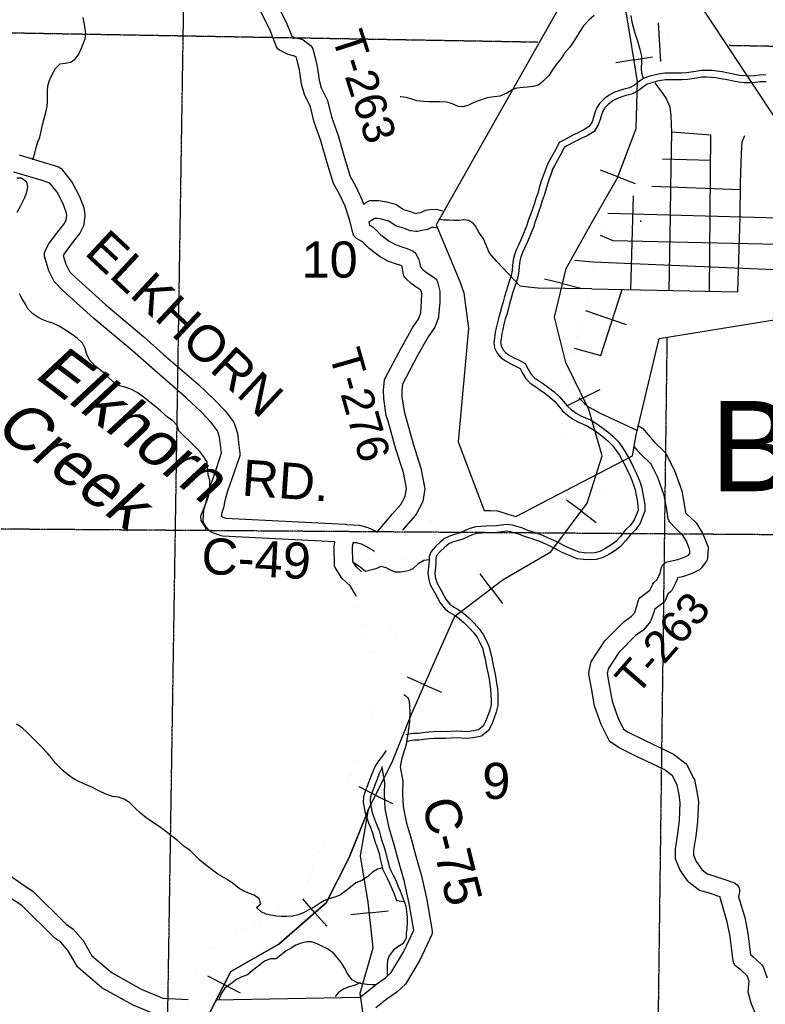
# Model space of a CAD drawing. Header units: feet. Extents: x -155 to 2562643, y -56 to 364810.
# Tile 77 of 121: x 2442106 to 2450360, y 306571 to 317480. Entities that reach past the tile are written whole.
import ezdxf
from ezdxf.enums import TextEntityAlignment as Align

# ---------------------------------------------------------------- set-up
doc = ezdxf.new("R2010")
doc.units = ezdxf.units.FT
doc.header["$MEASUREMENT"] = 0
doc.linetypes.add('HIDDEN2', pattern=[0.1875, 0.125, -0.0625])
doc.linetypes.add('water', pattern=[0])
for name, color, linetype in [('COUNTY-RD', 7, 'Continuous'), ('CR-TEXT', 7, 'Continuous'), ('INCORPORATED', 3, 'Continuous'), ('MTEXT', 2, 'Continuous'), ('RAILROAD', 6, 'Continuous'), ('SECTION', 8, 'HIDDEN2'), ('SECTION-TEXT', 8, 'Continuous'), ('STATE-RT', 2, 'Continuous'), ('STREET-URBAN', 15, 'Continuous'), ('TR-TEXT', 6, 'Continuous'), ('TWP-RD', 6, 'Continuous'), ('WATER-TEXT', 1, 'Continuous'), ('WATERWAY', 14, 'water')]:
    doc.layers.add(name, color=color, linetype=linetype)
doc.styles.add('ARIAL', font='arial.ttf')

msp = doc.modelspace()

# ---------------------------------------------------------------- linework, layer by layer
at = {"layer": 'COUNTY-RD'}
for points in [[(2442098.77, 315983), (2442400.71, 315891.1), (2442535.75, 315848.69), (2442553.08, 315839.19), (2442568.23, 315826.47), (2442687.93, 315676.98), (2442768.36, 315520.52), (2442812.71, 315404.98), (2442815.5, 315394.35), (2442826.69, 315318.65), (2442826.93, 315305.87), (2442816.95, 315214.24), (2442811.87, 315197.06), (2442770.51, 315114.83)], [(2442425.03, 314991.09), (2442526.46, 315129.87), (2442601.25, 315223.4), (2442621.06, 315262.78), (2442626.03, 315308.42), (2442620.07, 315348.74), (2442585.52, 315438.73), (2442519.25, 315567.66), (2442437.33, 315669.97), (2442341.64, 315700.02), (2442042.11, 315791.18)], [(2442770.51, 315114.83), (2442685.38, 315008.36), (2442596.17, 314886.3), (2442586.75, 314867.65), (2442614.64, 314769.52), (2442655.36, 314690.95), (2442716.55, 314629.18), (2443058.86, 314319.3), (2443481.47, 313966.1), (2443699.02, 313771.83), (2444084.42, 313436.68), (2444257.67, 313273), (2444378.44, 313147.21), (2444471.77, 313023.38), (2444479.48, 313008.53), (2444515.35, 312897.24), (2444526.35, 312795.01), (2444543.75, 312677.27), (2444543.58, 312661.5), (2444540.94, 312645.95), (2444476.26, 312454.37), (2444407.38, 312254.64), (2444377.52, 312149.83), (2444360.92, 312069.78), (2444340.22, 312004.71), (2444338.29, 311982.97), (2444338.12, 311973.93), (2444384.71, 311955.89), (2445710.53, 311888.85), (2445716.76, 311889.39), (2445723.55, 311888.19), (2445727.59, 311887.98), (2445727.86, 311887.97), (2445867.04, 311881), (2445958.56, 311855.24), (2446034.57, 311819.33), (2446063.17, 311802.91)], [(2445834.12, 311087.91), (2445814.27, 311120.73), (2445766.89, 311203.72), (2445672.9, 311291.69), (2445600.68, 311402.17), (2445592.4, 311428.39), (2445585.31, 311644.83), (2445594.09, 311694.48), (2444350.57, 311757.36), (2444334.95, 311760.69), (2444225.25, 311803.17), (2444208.58, 311813.77), (2444194.3, 311827.44), (2444149.47, 311891.53), (2444141.26, 311910.93), (2444137.26, 311931.63), (2444138.47, 311993.73), (2444142.45, 312038.8), (2444144.62, 312049.59), (2444167.2, 312120.55), (2444183.18, 312197.6), (2444216.52, 312314.68), (2444286.98, 312518.97), (2444341.23, 312679.65), (2444327.93, 312769.68), (2444318.69, 312855.43), (2444296.86, 312923.16), (2444225.9, 313017.31), (2444116.78, 313130.96), (2443950.07, 313288.46), (2443566.79, 313621.77), (2443350.69, 313814.74), (2442927.56, 314168.38), (2442578.29, 314484.56), (2442497.22, 314566.4), (2442488.29, 314578.66), (2442427.78, 314695.42), (2442381.14, 314859.51), (2442379.45, 314878.12), (2442381.22, 314896.69), (2442386.41, 314914.63), (2442425.03, 314991.09)], [(2446032.59, 311588.04), (2446026.9, 311593.12), (2445941.91, 311641.91), (2445888.26, 311667.26), (2445834.53, 311682.38), (2445795.4, 311684.34), (2445785.89, 311630.54), (2445790.93, 311476.66), (2445827.14, 311421.27), (2445889.7, 311362.71)], [(2446358.96, 310001.04), (2446363.79, 309999.21), (2446382.86, 309986.4), (2446398.54, 309969.59), (2446409.99, 309949.67), (2446416.63, 309927.66), (2446423.78, 309816.11), (2446421.92, 309700.82), (2446405.19, 309594.32), (2446385.24, 309448.26), (2446333.96, 309284.36), (2446318.72, 309203.43), (2446347.06, 309043.93), (2446343.9, 308903.19), (2446350.76, 308763.31), (2446365.21, 308685.55), (2446388.65, 308577.14), (2446444.4, 308391.81), (2446490.63, 308211.95), (2446554.07, 307993.26), (2446613.2, 307726.67), (2446673.2, 307385.78), (2446672.62, 307365.43), (2446667.95, 307345.62), (2446535.75, 307060.62), (2446376.16, 306794.57), (2446282.11, 306706.85), (2446174.06, 306632.95), (2446047.83, 306532.96)], [(2446143.8, 308900.53), (2446146.66, 309028.53), (2446117.02, 309195.38), (2446117.06, 309203.79)], [(2444272.98, 306620.53), (2445873.15, 306649.73), (2446055.36, 306794.07), (2446156.74, 306863.41), (2446219.14, 306921.61), (2446358.79, 307154.41), (2446469.02, 307392.05), (2446417, 307687.66), (2446360.21, 307943.69), (2446297.69, 308159.19), (2446251.7, 308338.09), (2446194.85, 308527.12), (2446169.11, 308646.13), (2446151.66, 308740.05), (2446143.8, 308900.53)]]:
    msp.add_lwpolyline(points, dxfattribs=at)
at = {"layer": 'INCORPORATED'}
for points in [[(2448581.4, 318507.46), (2446714.78, 315206.7), (2446976.56, 314580.45), (2447021.3, 314455.05), (2447075.69, 314059.14), (2446959.49, 312803.53), (2446959.49, 312803.53), (2447248.8, 312040.14), (2447248.8, 312040.14), (2447318.16, 312043.41), (2447396.94, 312038.12), (2447454.35, 312020.93), (2447520.29, 311996.36), (2447598.08, 311975.69), (2447598.08, 311975.69), (2448888.26, 312646.66), (2448888.26, 312646.66), (2448931.62, 312878.59), (2449184.01, 313948.08), (2449184.01, 313948.08), (2451642.7, 314347.51)], [(2451125.33, 315399.61), (2449067.06, 318516.47)]]:
    msp.add_lwpolyline(points, dxfattribs=at)
at = {"layer": 'RAILROAD'}
for p, q in [((2448907.21, 317036.04), (2448704.29, 317002.76)), ((2448907.21, 317036.04), (2449112.23, 317069.67)), ((2448726.87, 315739.22), (2448534.71, 315812.43)), ((2448726.87, 315739.22), (2448921.01, 315665.24)), ((2448116.28, 314555.16), (2447916.62, 314604.34)), ((2448116.28, 314555.16), (2448318.02, 314505.47)), ((2448344.54, 313289.1), (2448530.93, 313380.88)), ((2448344.54, 313289.1), (2448160.06, 313198.27)), ((2448323.42, 312033.65), (2448159.22, 312157.43)), ((2448323.42, 312033.65), (2448489.32, 311908.59)), ((2447326.53, 311176.69), (2447202.48, 311340.68)), ((2447326.53, 311176.69), (2447451.87, 311010.99)), ((2446585.36, 310111.26), (2446397.11, 310193.99)), ((2446585.36, 310111.26), (2446775.56, 310027.66)), ((2446046.34, 308887.84), (2445862.42, 308979.81)), ((2446046.34, 308887.84), (2446232.16, 308794.92)), ((2445373.18, 307585.64), (2445239.65, 307737.84)), ((2445373.18, 307585.64), (2445505.34, 307435.02)), ((2445977, 307583.79), (2445772.65, 307560.95)), ((2445977, 307583.79), (2446183.48, 307606.87)), ((2444369.2, 306789.5), (2444189.04, 306881.9)), ((2444369.2, 306789.5), (2444547.5, 306698.04))]:
    msp.add_line(p, q, dxfattribs=at)
for points in [[(2445948.33, 306172.83), (2445874.37, 306693.43), (2446020.29, 307196.45), (2445963.74, 307702.48), (2445963.74, 307702.48), (2445879.45, 308215.61), (2445967.59, 308730.37), (2446234.03, 309263.17), (2446442.38, 309785.95), (2446696.8, 310364.81), (2446923.17, 310871.57), (2447458.05, 311276.17), (2447984.93, 311584.63), (2448389.59, 312121.43), (2448553.86, 312648.22), (2448407.62, 313160.98), (2448151.2, 313681.76), (2448024.99, 314184.51), (2448157.21, 314721.31), (2448435.67, 315224.06), (2448722.14, 315726.81), (2448930.49, 316273.63), (2448946.51, 316796.41), (2448864.38, 317297.16), (2448776.23, 317839.97)], [(2445876.38, 306679.3), (2445874.37, 306693.43), (2446020.29, 307196.45), (2445963.74, 307702.48), (2445879.45, 308215.61), (2445967.59, 308730.37), (2446234.03, 309263.17), (2446442.38, 309785.95), (2446696.8, 310364.81), (2446923.17, 310871.57), (2447458.05, 311276.17), (2447984.93, 311584.63), (2448389.59, 312121.43), (2448553.86, 312648.22), (2448407.62, 313160.98), (2448151.2, 313681.76), (2448024.99, 314184.51), (2448157.21, 314721.31), (2448435.67, 315224.06), (2448722.14, 315726.81), (2448930.49, 316273.63), (2448946.51, 316796.41), (2448864.38, 317297.16), (2448776.23, 317839.97)], [(2444183.32, 306427.12), (2444443.17, 306933.71), (2444974.88, 307236.17), (2445496.8, 307694.11), (2445496.8, 307694.11), (2445751.24, 308195.58), (2445967.59, 308730.37)], [(2445967.59, 308730.37), (2445751.24, 308195.58), (2445496.8, 307694.11), (2444974.88, 307236.17), (2444443.17, 306933.71), (2444183.32, 306427.12)]]:
    msp.add_lwpolyline(points, dxfattribs=at)
at = {"layer": 'RAILROAD', "const_width": 0.08}
for points in [[(2445963.74, 307702.48), (2445879.45, 308215.61), (2445967.59, 308730.37), (2446234.03, 309263.17), (2446442.38, 309785.95), (2446696.8, 310364.81), (2446923.17, 310871.57), (2447458.05, 311276.17), (2447984.93, 311584.63), (2448389.59, 312121.43), (2448553.86, 312648.22), (2448407.62, 313160.98), (2448151.2, 313681.76), (2448024.99, 314184.51), (2448157.21, 314721.31), (2448435.67, 315224.06), (2448722.14, 315726.81), (2448930.49, 316273.63), (2448946.51, 316796.41), (2448864.38, 317297.16), (2448776.23, 317839.97)], [(2445496.8, 307694.11), (2445751.24, 308195.58), (2445925.52, 308554.11)], [(2445480.86, 307693.82), (2444974.88, 307236.17), (2444443.17, 306933.71), (2444183.32, 306427.12)], [(2445980.42, 307702.78), (2446020.29, 307196.45), (2445874.37, 306693.43), (2445948.33, 306172.83)]]:
    msp.add_lwpolyline(points, dxfattribs=at)
at = {"layer": 'SECTION'}
for points in [[(2443577.14, 295802.12), (2444084.82, 328025.31)], [(2438514.69, 317396), (2447841.28, 317232.94)], [(2449956.79, 317195.95), (2454542.4, 317115.78)], [(2449271.11, 313962.23), (2449034.16, 295728.29)], [(2454474.25, 311743.42), (2438486.3, 311860.38)]]:
    msp.add_lwpolyline(points, dxfattribs=at)
at = {"layer": 'STATE-RT', "color": 2, "linetype": 'Continuous', "const_width": 0.05}
for points in [[(2449302.1, 317375.61), (2449264.93, 317433.08), (2449230.27, 317462.51), (2449169.69, 317483.45), (2449072.84, 317511.74), (2448989.86, 317550.32), (2448932.84, 317595.38), (2448879.58, 317654.55), (2448848.5, 317708.12), (2448825.44, 317761.83), (2448814.31, 317821.78), (2448808.72, 317907.9), (2448801.95, 318058.16), (2448792.15, 318264.51), (2448784.14, 318482.92), (2448782.76, 318503.61)], [(2449076.39, 316542.14), (2449115.95, 316692.44), (2449163.01, 316861.74), (2449196.77, 316990.69), (2449260.91, 317214.44), (2449302.1, 317375.61), (2449349.54, 317524.87), (2449393.62, 317637.97), (2449507.42, 317849.63)], [(2448373.77, 312427.1), (2448371.1, 312437.85), (2448335.79, 312503.37), (2448279.9, 312596.58), (2448190.99, 312739.31), (2448091.87, 312891.87), (2448077.24, 312923.69), (2448072.86, 312943.66), (2448080.44, 312967.86), (2448113.7, 313014.59), (2448172.56, 313087.86), (2448213.52, 313152.78), (2448254.4, 313221.71), (2448297.28, 313290.67), (2448259.59, 313376.2), (2448261.6, 313376.24), (2448229.93, 313461.87), (2448218.83, 313519.82), (2448211.79, 313575.83), (2448212.58, 313642.01), (2448217.21, 313718.29), (2448235.91, 313792.83), (2448256.14, 313893.46), (2448296.03, 314016.51), (2448327.97, 314135.4), (2448360.31, 314232.24), (2448403.88, 314373.4), (2448437.71, 314498.35), (2448450.65, 314558.74), (2448454.08, 314590.89), (2448453.08, 314645.01), (2448449.1, 314753.21), (2448449.96, 314815.38), (2448457, 314869.65), (2448471.94, 314930.08), (2448492.8, 314996.64), (2448525.47, 315075.44), (2448573.46, 315194.63), (2448605.69, 315297.48), (2448643.57, 315420.49), (2448667.78, 315523.2), (2448690.12, 315617.86), (2448713.1, 315678.43), (2448746.1, 315739.2), (2448791.21, 315796.17), (2448852.41, 315851.44), (2448893.66, 315900.32), (2448914.92, 315944.83), (2448928.11, 315991.19), (2448954.25, 316097.94), (2449005.15, 316277.34), (2449067.17, 316507.07), (2449076.39, 316542.14)], [(2448029.72, 312200.17), (2448098.08, 312223.29), (2448207.9, 312258.25), (2448236.92, 312269.86), (2448241.83, 312274.14), (2448247.24, 312281.77), (2448250.99, 312292.09), (2448251.1, 312296.52), (2448247.19, 312313.26)], [(2446647.18, 311930.17), (2446781.86, 311991.4), (2446955.75, 312066.34), (2447129.13, 312120.26), (2447212.45, 312136.06)], [(2446343.48, 311824.79), (2446379.56, 311841.54), (2446534.17, 311895.51), (2446663.95, 311936.62)], [(2445889.7, 311362.71), (2445915.31, 311421.21), (2445981.31, 311518.16), (2446032.59, 311588.04)], [(2445961.63, 310575.22), (2445908.54, 310737.42), (2445859.18, 310896.8), (2445837.57, 310999.89), (2445834.12, 311087.91)], [(2446358.96, 310001.04), (2446361.1, 310063.61), (2446360.86, 310195.64), (2446349.08, 310318.99), (2446312.86, 310455.36), (2446260.38, 310626.91), (2446246.75, 310668.56)], [(2443969.65, 306615), (2443975.49, 306665.5), (2444009.69, 306814.25), (2444053.73, 306930.71), (2444110.96, 307033.9), (2444192.88, 307130.84), (2444272.06, 307205.29), (2444381.16, 307288.04), (2444484.55, 307351.78), (2444628.9, 307428.81), (2444761.86, 307496.78), (2444880.37, 307551.62), (2444957.9, 307601.5), (2445070.11, 307681.44), (2445168.92, 307751.39), (2445221.72, 307800.82), (2445254.13, 307843.22), (2445283.1, 307891.48), (2445305.32, 307944.89), (2445338.13, 308027.41), (2445374.24, 308132.08), (2445454.04, 308335.05), (2445538.35, 308548.95), (2445640.4, 308810.7), (2445724.57, 309013.83), (2445814, 309252.8), (2445906.47, 309488.2), (2445987.3, 309694.13), (2446018.61, 309790.17), (2446042.3, 309883.03), (2446057.64, 309967.7), (2446061.1, 310068.47), (2446060.88, 310181.06), (2446052.78, 310265.87), (2446024.34, 310372.94), (2445974.36, 310536.35), (2445961.63, 310575.22)], [(2444270.98, 306609.25), (2444271.59, 306614.5), (2444297.49, 306727.19), (2444326.63, 306804.23), (2444359.06, 306862.7), (2444410.92, 306924.06), (2444466, 306975.85), (2444550.92, 307040.26), (2444634.03, 307091.5), (2444767.8, 307162.89), (2444893.18, 307226.98), (2445025.23, 307288.08), (2445126.2, 307353.06), (2445243.81, 307436.84), (2445358.98, 307518.37), (2445444.94, 307598.84), (2445502.69, 307674.4), (2445551.62, 307755.92), (2445583.22, 307831.83), (2445619.47, 307923.03), (2445655.76, 308028.22), (2445733.2, 308225.17), (2445817.65, 308439.47), (2445918.76, 308698.78), (2446003.71, 308903.81), (2446094.12, 309145.38), (2446127.63, 309230.69)]]:
    msp.add_lwpolyline(points, dxfattribs=at)
at = {"layer": 'STATE-RT', "color": 2, "linetype": 'Continuous'}
for points in [[(2446771.32, 311657.07, 0.05, 0.05, 0), (2446903.32, 311717.06, 0.05, 0.05, 0), (2447059.95, 311784.58, 0.05, 0.05, 0), (2447201.85, 311828.7, 0.05, 0.05, 0), (2447265.06, 311840.69, 0.05, 0.05, 0), (2447316.16, 311843.09, 0.05, 0.05, 0), (2447361.1, 311840.08, 0.05, 0.05, 0), (2447390.68, 311831.22, 0.05, 0.05, 0), (2447459.56, 311805.56, 0.05, 0.05, 0), (2447543.35, 311783.3, 0.05, 0.05, 0), (2447638.45, 311785.05, 0.05, 0.05, 0), (2447730.71, 311794.05, 0.05, 0.05, 0), (2447828.44, 311817.38, 0.05, 0.05, 0), (2447972.65, 311864.16, 0.05, 0.05, 0), (2448191.64, 311938.25, 0.05, 0.05, 0), (2448309.26, 311975.67, 0.05, 0.05, 0), (2448395.78, 312010.3, 0.05, 0.05, 0), (2448465.93, 312071.56, 0.05, 0.05, 0), (2448515.3, 312141.15, 0.05, 0.05, 0), (2448549.77, 312235.79, 0.05, 0.05, 0), (2448551.9, 312327.66, 0.05, 0.05, 0), (2448534.27, 312403.12, 0.05, 0.05, 0), (2448519.35, 312463.23, 0.05, 0.05, 0)], [(2446246.75, 310668.56, 0.05, 0.05, 0), (2446194.4, 310828.46, 0.05, 0.05, 0), (2446149.92, 310972.12, 0.05, 0.05, 0), (2446136.35, 311036.81, 0.05, 0.05, 0), (2446133.52, 311109, 0.05, 0.05, 0), (2446139.58, 311162.53, 0.05, 0.05, 0), (2446156.2, 311223.4, 0.05, 0.05, 0), (2446178.97, 311275.39, 0.05, 0.05, 0), (2446226.31, 311344.96, 0.05, 0.05, 0), (2446281.42, 311420.05, 0.05, 0.05, 0), (2446337.6, 311478.29, 0.05, 0.05, 0), (2446405.61, 311522.9, 0.05, 0.05, 0), (2446492.42, 311563.18, 0.05, 0.05, 0), (2446628.93, 311610.83, 0.05, 0.05, 0), (2446754.55, 311650.62, 0.05, 0.05, 0)]]:
    msp.add_lwpolyline(points, format="xyseb", dxfattribs=at)
at = {"layer": 'STREET-URBAN'}
for points in [[(2449204.1, 317016.24), (2449177.08, 317446.17)], [(2449295.49, 314480.84), (2449311.41, 315313.18), (2449315.08, 315623.8), (2449326.51, 316235.03), (2449319.91, 316313.13), (2449319.11, 316419.32), (2449308.41, 316509.41), (2449257.47, 316619.23), (2449140.21, 316779.72)], [(2449326.33, 316237.18), (2449757.7, 316204.27)], [(2449740.87, 314471.75), (2449757.7, 316204.27)], [(2450057.43, 314465.29), (2450081.28, 315291.02), (2450084.39, 315675.77), (2450096.01, 315996.46), (2450103.06, 316124.76), (2450134.58, 316197.14)], [(2449220.5, 315939.67), (2449754.97, 315923.6)], [(2449102.52, 315636.2), (2450083.77, 315599.61)], [(2448870.6, 314489.51), (2448900.9, 315526.45)], [(2448618.11, 315337.8), (2450510.27, 315284.29)], [(2447100.71, 315241.3), (2447078.33, 315254.85), (2447020.03, 315261.57), (2446962.02, 315256.27), (2446909.97, 315253.1), (2446855.73, 315257.91), (2446803.6, 315258.76), (2446753.33, 315265.65), (2446744.19, 315267.99)], [(2447388.47, 314801.32), (2447306.97, 314891.1), (2447239.22, 315051.96), (2447187.43, 315126.98), (2447149.75, 315198.3), (2447123.03, 315227.78), (2447100.69, 315241.3)], [(2448531.61, 315090.7), (2448672.11, 315031.77), (2450497.23, 314991.59)], [(2448437.71, 314498.35), (2447842.8, 314506.12), (2447734.33, 314515.73), (2447647.86, 314527.84), (2447516.53, 314663.23), (2447388.47, 314801.32)], [(2448252.81, 314816.16), (2448449.7, 314796.33), (2450636.97, 314704.61), (2451132.83, 314673.55), (2451339.48, 314666.12), (2451451.91, 314658.6), (2451624.02, 314672.44)], [(2448437.71, 314498.35), (2450057.43, 314465.29)], [(2448539.39, 313758.36), (2448774.4, 314491.48)], [(2448367.93, 314256.94), (2448819.43, 314101.14)], [(2448245.25, 313839.29), (2448539.39, 313758.36)], [(2448297.28, 313290.67), (2448358.47, 313228.66), (2448403.4, 313191.57), (2448533.29, 313120.3), (2448943.67, 312929.63)]]:
    msp.add_lwpolyline(points, dxfattribs=at)
msp.add_point((2448983.76, 315247.41), dxfattribs=at)
at = {"layer": 'TWP-RD'}
for points in [[(2444813.34, 317939.47), (2445056.81, 317451.45), (2445116.93, 317297.75), (2445147.28, 317282.21), (2445223.99, 317264.35), (2445242.74, 317255.64), (2445325.24, 317194.1), (2445339.78, 317177.07), (2445350.2, 317157.25), (2445373.21, 317071.07), (2445399, 316959.4), (2445420.13, 316808.01), (2445443.99, 316724.04), (2445514.18, 316583.37), (2445557.65, 316401.8), (2445629.61, 316197.28), (2445701.81, 315950.34), (2445765.68, 315741.67), (2445822.71, 315637.32), (2445893.96, 315488.2), (2445911.17, 315435.63), (2445957.75, 315466.42)], [(2446063.17, 311802.91), (2446137.48, 311890.87), (2446137.49, 311890.89), (2446232.47, 312003.3), (2446325.41, 312110.04), (2446373.5, 312198.72), (2446387.43, 312288.94), (2446353.54, 312461.41), (2446268.62, 312722.47), (2446183.29, 313030.38), (2446164.01, 313094.6), (2446138.39, 313282.61), (2446133.99, 313376.58), (2446145.6, 313490.04), (2446151.2, 313508.51), (2446331.47, 313849.01), (2446457.82, 314071.35), (2446519.41, 314160.6), (2446545.93, 314230.65), (2446555.43, 314360), (2446556.95, 314442.47), (2446547.21, 314482.09), (2446478.71, 314528.35), (2446440.97, 314557.64), (2446378.97, 314612.36), (2446368.18, 314625.83), (2446359.86, 314640.93), (2446354.25, 314657.24), (2446343.97, 314721.16), (2446338.45, 314747), (2446334.93, 314753.67), (2446327, 314757.58), (2446287.93, 314767.31), (2446182.56, 314805.85), (2446086.65, 314859.16), (2445973.43, 314943.48), (2445899.38, 315018.01), (2445832.98, 315057), (2445818.23, 315070.14), (2445806.34, 315085.9), (2445797.77, 315103.67), (2445755.35, 315267.92), (2445752.99, 315273.63), (2445752.49, 315277.43), (2445707.92, 315413.67), (2445644.59, 315546.19), (2445580.4, 315663.65), (2445510.19, 315893.01), (2445439.15, 316135.99), (2445365.55, 316345.18), (2445325, 316514.55), (2445256.69, 316651.45), (2445223.97, 316766.66), (2445202.14, 316923.01), (2445179.11, 317022.75), (2445168.82, 317061.26), (2445148.2, 317076.65), (2445078, 317092.99), (2444981.22, 317142.55), (2444962.9, 317158.45), (2444948.9, 317178.29), (2444873.83, 317370.21), (2444634.62, 317849.7)], [(2445957.75, 315466.42), (2445984.74, 315474.86), (2446076.58, 315476.91), (2446152.45, 315463.97), (2446265.73, 315434.96), (2446281.7, 315427.72), (2446355.14, 315377.44), (2446420.32, 315358.44), (2446479.1, 315336.07), (2446494.31, 315333.65), (2446518.28, 315339), (2446546.96, 315343.75), (2446582.82, 315362.69), (2446596.94, 315367.63), (2446648.33, 315377.37), (2446714.42, 315378.84), (2446772.58, 315363.95), (2446783.39, 315362.47)], [(2446727.47, 315169.04), (2446691.4, 315178.28), (2446669.32, 315177.79), (2446656.3, 315175.32), (2446618.88, 315155.56), (2446603.6, 315150.41), (2446556.43, 315142.6), (2446510.01, 315132.24), (2446491.13, 315131.65), (2446427.3, 315141.79), (2446356.68, 315168.66), (2446276.21, 315192.12), (2446261.88, 315198.9), (2446190.51, 315247.77), (2446110.76, 315268.19), (2446061.87, 315276.53), (2446032.18, 315275.87), (2445994.87, 315251.21), (2445968.99, 315240.51), (2445978.56, 315203.45), (2446017.4, 315180.64), (2446027.58, 315172.74), (2446104.82, 315095), (2446195.44, 315027.51), (2446266, 314988.29), (2446346.6, 314958.81), (2446396.23, 314946.45), (2446461.89, 314914.03), (2446478.34, 314901.07), (2446491.76, 314884.97), (2446525, 314822.05), (2446529.7, 314809.09), (2446540.63, 314757.94), (2446544.65, 314732.89), (2446568.59, 314711.76), (2446596.12, 314690.4), (2446698.73, 314621.1), (2446711.87, 314608.16), (2446722.42, 314593.03), (2446730.03, 314576.21), (2446755.83, 314471.23), (2446757.27, 314458.33), (2446755.29, 314350.82), (2446743.8, 314194.31)], [(2446743.8, 314194.31), (2446740.68, 314180.19), (2446700.01, 314072.75), (2446694.38, 314062.02), (2446627.38, 313964.94), (2446506.83, 313752.79), (2446341.6, 313440.69), (2446334.47, 313371.05), (2446337.75, 313300.83), (2446360.07, 313137.11), (2446375.45, 313085.85), (2446460.18, 312780.13), (2446547.46, 312511.81), (2446588.74, 312301.76), (2446589.1, 312284.35), (2446567.19, 312142.52), (2446561.69, 312126.2), (2446493.34, 312000.17), (2446487.08, 311991.15), (2446384.29, 311873.09), (2446343.48, 311824.79)], [(2448954.61, 312976.01), (2448961.45, 312974.7), (2448982.09, 312965.65), (2449000.2, 312952.24), (2449126.02, 312805.51), (2449253.82, 312681.28), (2449263.8, 312667.61), (2449354.09, 312486.37), (2449435.76, 312260.46), (2449467.28, 312090.54), (2449477.58, 312017.17), (2449497.53, 311995.37), (2449531.34, 311963.04), (2449593.01, 311906.18), (2449601.7, 311895.64), (2449665.97, 311791.52), (2449724.33, 311645.9), (2449727.85, 311623.59), (2449720.38, 311514.61), (2449715.61, 311496.39), (2449707.52, 311479.38), (2449650.32, 311401.21), (2449632.53, 311386.04), (2449550.36, 311343.93), (2449444.67, 311307.59), (2449387.4, 311295.01), (2449384.05, 311282), (2449364.72, 311238.41), (2449324.81, 311156.38), (2449311.8, 311139.73), (2449282.38, 311115.11), (2449252.13, 311045.8), (2449242.64, 311031.42), (2449230.85, 311018.89), (2449134.69, 310946.69), (2449127.02, 310913.98), (2449093.95, 310821.91), (2449085.76, 310807.33), (2449023.71, 310730.37), (2449014.2, 310721.32), (2448924.54, 310655.94), (2448739.29, 310469.94), (2448619.68, 310287.04), (2448609.18, 310235.57), (2448631.26, 310106.9), (2448664, 309929.2)], [(2448541.11, 309671.84), (2448470.02, 309878.24), (2448434.34, 310071.88), (2448407.32, 310229.42), (2448407.61, 310248.03), (2448429.43, 310355.03), (2448436.64, 310372.56), (2448583.12, 310596.55), (2448793.97, 310808.26), (2448880.42, 310871.29), (2448914.24, 310913.24), (2448934.92, 310970.8), (2448950.92, 311039.04), (2448961.33, 311059.92), (2448976.26, 311077.83), (2449082.81, 311157.84), (2449113.15, 311227.33), (2449127.06, 311245.91), (2449158.94, 311272.59), (2449183.32, 311322.72), (2449194.5, 311347.93), (2449211.81, 311415.15), (2449221.88, 311434.85), (2449236.03, 311451.89), (2449253.56, 311465.42), (2449273.63, 311474.79), (2449390.53, 311500.47), (2449471.85, 311528.43), (2449509.82, 311547.88), (2449523.47, 311566.54), (2449525.98, 311603.19), (2449486.73, 311701.13), (2449442.32, 311773.08), (2449394.42, 311817.24), (2449354.48, 311855.44), (2449302.29, 311912.47), (2449291.94, 311929.72), (2449285.23, 311948.68), (2449269.84, 312058.38), (2449242.1, 312207.88), (2449169.93, 312407.52), (2449096.15, 312555.63), (2448980.11, 312668.42), (2448908.04, 312752.47)], [(2448664, 309929.2), (2448725.83, 309749.67), (2448790.55, 309620.93), (2448842.66, 309586.55), (2449008.97, 309503.19), (2449343.55, 309342.08), (2449478.64, 309239.76), (2449492.98, 309222.78), (2449570.52, 309073.85), (2449575.25, 309060.38), (2449601.79, 308926.13), (2449620.06, 308815.9), (2449607.94, 308593.61), (2449590.78, 308433.59), (2449565.39, 308277.03), (2449566.61, 308222.2), (2449593.79, 308154.35), (2449657.57, 308063.16), (2449716.38, 308016.34), (2449790.09, 307995.19), (2449899.94, 307958.56), (2450017.4, 307917.2), (2450034.82, 307906.73), (2450049.78, 307892.97), (2450061.67, 307876.47), (2450069.99, 307857.93), (2450074.42, 307838.08), (2450074.76, 307817.77), (2450064.51, 307763.27), (2450132.29, 307532.82), (2450168.16, 307355.08), (2450197.29, 307120.76), (2450223.59, 307098.97), (2450318.64, 307010.73), (2450328.44, 306998.2), (2450336.13, 306984.29), (2450379.87, 306863.09)], [(2450313.24, 306320.32), (2450208.91, 306573.58), (2450173.4, 306690.91), (2450171.4, 306709.57), (2450180.75, 306825.66), (2450158.95, 306886.08), (2450091.63, 306948.57), (2450031.84, 306998.14), (2450019.79, 307012.74), (2450010.7, 307029.34), (2450004.88, 307047.35), (2449970.62, 307322.92), (2449937.97, 307484.73), (2449863.63, 307737.46), (2449861.61, 307753.09), (2449861.81, 307759.95), (2449835.08, 307769.36), (2449730.84, 307804.12), (2449632.61, 307832.31), (2449615.09, 307841.34), (2449516.01, 307920.22), (2449506.13, 307930.73), (2449416.7, 308058.6), (2449370.87, 308172.99), (2449367.26, 308190.63), (2449365.03, 308290.92), (2449392.5, 308460.29), (2449408.52, 308609.72), (2449419.16, 308804.87), (2449404.99, 308890.37), (2449383.21, 309000.53), (2449331.1, 309100.62), (2449238.74, 309170.57), (2448920.78, 309323.68), (2448742.43, 309413.07), (2448650.83, 309473.51), (2448638.16, 309485.49), (2448627.76, 309499.47), (2448541.11, 309671.84)], [(2441709.59, 308200.72), (2442116.69, 307912.8), (2442255.81, 307818.93), (2442621.72, 307457.39), (2442693.68, 307408.65), (2442806.98, 307279.3), (2442904.87, 307109.5), (2443128.45, 306919.59), (2443450.83, 306739.55), (2443689.8, 306639.53), (2443970.79, 306624.89)], [(2443013.88, 306754.5), (2442755.6, 306973.88), (2442744.57, 306987.11), (2442643.54, 307162.35), (2442560.21, 307257.49), (2442494.28, 307302.15), (2442128.49, 307663.57), (2442003.01, 307748.24)], [(2443954.33, 306425.47), (2443653.41, 306441.15), (2443636.58, 306444.99), (2443363.18, 306559.43), (2443013.88, 306754.5)]]:
    msp.add_lwpolyline(points, dxfattribs=at)
at = {"layer": 'WATERWAY'}
for points in [[(2442250.48, 315926.46), (2442255.45, 315942.68), (2442272.09, 316001.3), (2442286.64, 316063.87), (2442303.48, 316114.47), (2442328.01, 316179.3), (2442344.51, 316243.93), (2442358.81, 316316.54), (2442377.27, 316383.22), (2442393.72, 316449.86), (2442408.11, 316518.46), (2442412.76, 316574.77), (2442411.49, 316626.93), (2442411.98, 316689.16), (2442416.58, 316747.48), (2442438.95, 316818.28), (2442469.56, 316881.25), (2442502.31, 316938.26), (2442555.29, 316989.73), (2442609.3, 316999.08), (2442667.33, 317008.53), (2442720.7, 317043.96), (2442761.54, 317099.15), (2442786.26, 317155.96), (2442808.98, 317212.72), (2442831.75, 317267.47), (2442838.46, 317321.83), (2442830.96, 317381.86), (2442817.35, 317445.75), (2442809.91, 317503.78)], [(2448466.1, 317527.87), (2448405.09, 317476.2), (2448348.39, 317412.59), (2448305.79, 317347.32), (2448267.16, 317284.15), (2448228.48, 317222.99), (2448191.61, 317169.9), (2448136.86, 317108.34), (2448100.09, 317051.24), (2448047.45, 316985.72), (2448004.81, 316922.46), (2447962.06, 316863.2), (2447901.34, 316799.49), (2447848.17, 316756.04), (2447788.28, 316740.52), (2447728.2, 316733.03), (2447678.06, 316729.8), (2447609.95, 316722.11), (2447556.18, 316702.73), (2447496.79, 316667.15), (2447421.28, 316633.19), (2447357.24, 316623.59), (2447279.14, 316613.65), (2447175.58, 316576.99), (2447119.9, 316553.55), (2447066.24, 316530.16), (2447010.41, 316512.73), (2446958.02, 316519.48), (2446903.23, 316542.22), (2446836.39, 316564.67), (2446755.94, 316568.72), (2446687.58, 316571.06), (2446635.43, 316567.78), (2446575.06, 316572.32), (2446500.48, 316582.54), (2446435.7, 316603.03), (2446383.11, 316617.8), (2446326.7, 316624.45), (2446318.92, 316624.96)], [(2449012.02, 316827.79), (2448994.02, 316886.46), (2448988.63, 316942.53), (2448993.08, 317006.87), (2448991.37, 317077.08), (2448977.9, 317134.96), (2448944.85, 317254.58), (2448921.24, 317316.22), (2448903.57, 317382.02), (2448887.75, 317453.9), (2448875.95, 317525.86)], [(2450366.48, 316867.88), (2450296.21, 316866.16), (2450242.16, 316858.82), (2450188.05, 316853.48), (2450135.75, 316856.21), (2450075.33, 316862.76), (2450020.88, 316871.47), (2449952.23, 316885.84), (2449881.57, 316900.17), (2449823.1, 316908.77), (2449770.71, 316915.52), (2449710.39, 316918.06), (2449648.15, 316916.53), (2449590.17, 316905.08), (2449540.08, 316899.84), (2449488.03, 316892.54), (2449433.92, 316887.2), (2449371.64, 316887.68), (2449313.37, 316888.26), (2449249.13, 316886.69), (2449197.03, 316881.4), (2449143.07, 316870.04), (2449081.22, 316852.47), (2449019.43, 316832.89), (2448968.06, 316797.51), (2448912.88, 316754.01), (2448855.35, 316724.5), (2448795.41, 316710.99), (2448737.63, 316691.51), (2448683.87, 316672.13), (2448630.35, 316642.72), (2448577.13, 316601.27), (2448524.1, 316551.8), (2448491.24, 316498.81), (2448474.4, 316448.22), (2448459.56, 316397.68), (2448442.72, 316347.09), (2448409.81, 316296.1), (2448350.47, 316258.52), (2448290.88, 316230.97), (2448235.3, 316203.52), (2448128.21, 316146.7), (2448076.7, 316117.34), (2448051.88, 316064.54), (2447988.32, 315952.59), (2447961.44, 315901.76), (2447936.57, 315850.97), (2447917.77, 315798.32), (2447897.05, 315741.62), (2447876.49, 315678.89), (2447857.93, 315616.21), (2447841.33, 315555.59), (2447818.66, 315496.83), (2447800.16, 315432.15), (2447777.49, 315373.38), (2447758.78, 315316.73), (2447739.93, 315266.09), (2447721.38, 315203.41), (2447698.66, 315146.65), (2447675.89, 315091.9), (2447655.03, 315041.21), (2447626.34, 314982.3), (2447601.51, 314929.51), (2447582.76, 314874.86), (2447570.03, 314820.35), (2447561.51, 314757.92), (2447556.81, 314703.61), (2447546.14, 314647.15), (2447529.49, 314588.53), (2447508.83, 314529.82)], [(2450369.57, 316792.93), (2450302.19, 316791.28), (2450250.89, 316784.32), (2450189.79, 316778.29), (2450129.75, 316781.42), (2450065.36, 316788.4), (2450007.27, 316797.69), (2449937.09, 316812.38), (2449868.65, 316826.26), (2449812.85, 316834.47), (2449764.33, 316840.72), (2449709.73, 316843.02), (2449656.4, 316841.71), (2449601.36, 316830.84), (2449549.19, 316825.38), (2449496.93, 316818.05), (2449437.32, 316812.17), (2449370.98, 316812.68), (2449313.91, 316813.25), (2449253.84, 316811.78), (2449208.58, 316807.19), (2449161.06, 316797.18), (2449102.8, 316780.63), (2449052.75, 316764.77), (2449012.59, 316737.11), (2448953.59, 316690.6), (2448881.12, 316653.43), (2448815.69, 316638.68), (2448762.33, 316620.69), (2448714.84, 316603.57), (2448671.71, 316579.87), (2448625.85, 316544.15), (2448582.57, 316503.78), (2448559.62, 316466.77), (2448545.98, 316425.8), (2448531.14, 316375.26), (2448510.88, 316314.4), (2448463.88, 316241.57), (2448386.43, 316192.52), (2448323.23, 316163.3), (2448269.49, 316136.76), (2448164.36, 316080.98), (2448134.47, 316063.94), (2448118.53, 316030.02), (2448054.1, 315916.54), (2448028.29, 315867.73), (2448005.78, 315821.78), (2447988.31, 315772.84), (2447967.93, 315717.06), (2447948.1, 315656.56), (2447930.06, 315595.66), (2447912.67, 315532.13), (2447889.84, 315472.97), (2447871.34, 315408.29), (2447848.13, 315348.11), (2447829.56, 315291.88), (2447811.12, 315242.34), (2447792.31, 315178.78), (2447768.1, 315118.31), (2447745.19, 315063.23), (2447723.49, 315010.49), (2447693.99, 314949.92), (2447671.12, 314901.3), (2447654.93, 314854.11), (2447643.87, 314806.72), (2447636.07, 314749.61), (2447631.21, 314693.39), (2447619.21, 314629.91), (2447601, 314565.81), (2447580.05, 314506.3)], [(2442079.18, 315346.25), (2442113.7, 315413.33), (2442163.6, 315508.89), (2442184.16, 315571.62), (2442194.83, 315628.08), (2442185.53, 315680.04), (2442124.22, 315722.69), (2442071.93, 315725.43)], [(2447508.83, 314529.82), (2447490.12, 314473.16), (2447473.48, 314414.55), (2447456.93, 314351.92), (2447440.38, 314289.29), (2447425.59, 314236.74), (2447408.8, 314184.15), (2447394.16, 314125.58), (2447379.57, 314065.01), (2447368.75, 314014.56), (2447360.18, 313954.14), (2447353.42, 313901.79), (2447362.87, 313843.81), (2447390.39, 313786.28), (2447433.83, 313735.16), (2447484.9, 313700.28), (2447541.94, 313667.55), (2447592.77, 313642.7), (2447645.7, 313613.89), (2447673.08, 313562.38), (2447704.51, 313508.95), (2447756.08, 313454.02), (2447807.1, 313421.14), (2447860.28, 313382.3), (2447917.47, 313343.56), (2447974.81, 313298.8), (2448026.13, 313253.89), (2448069.56, 313202.77), (2448115.15, 313145.68), (2448168.52, 313098.81), (2448223.76, 313058.01), (2448282.81, 313025.34), (2448337.65, 313000.59), (2448390.44, 312977.8), (2448463.84, 312933.43), (2448517.02, 312894.59), (2448570.24, 312853.74), (2448621.51, 312810.84), (2448670.97, 312759.86), (2448710.44, 312706.64), (2448745.89, 312653.31), (2448779.53, 312591.91), (2448806.9, 312540.4), (2448832.32, 312486.83), (2448859.74, 312433.3), (2448883.14, 312379.68), (2448902.49, 312327.97), (2448919.97, 312270.19), (2448931.43, 312212.26), (2448940.88, 312154.29), (2448950.28, 312098.32), (2448951.56, 312046.16), (2448928.84, 311989.41), (2448908.03, 311936.71), (2448869.25, 311879.56), (2448806.43, 311819.81), (2448755.8, 311754.35), (2448704.92, 311698.91), (2448651.7, 311657.46), (2448592.35, 311619.88), (2448526.83, 311588.17), (2448472.97, 311572.8), (2448418.82, 311569.46), (2448354.43, 311573.91), (2448298.02, 311580.56), (2448245.23, 311603.35), (2448190.49, 311624.09), (2448131.58, 311650.75), (2448080.66, 311679.61), (2448023.71, 311708.32), (2447960.74, 311736.88), (2447897.82, 311763.44), (2447845.08, 311784.23), (2447792.44, 311801.01), (2447731.67, 311821.6), (2447662.73, 311848.01), (2447610.14, 311862.78), (2447559.51, 311879.6), (2447493.01, 311888.01), (2447434.99, 311878.56), (2447382.94, 311871.27), (2447268.5, 311868.46), (2447212.34, 311865.08), (2447154.22, 311859.64), (2447090.37, 311842.02), (2447036.7, 311818.63), (2446985.04, 311795.29), (2446929.22, 311777.86), (2446873.35, 311762.44), (2446815.72, 311736.95), (2446762.54, 311693.49), (2446709.51, 311644.02), (2446660.7, 311586.63), (2446637.88, 311533.88), (2446637.29, 311475.66), (2446632.69, 311417.34), (2446624.22, 311352.9), (2446631.66, 311294.88), (2446647.29, 311231.03), (2446672.65, 311179.47), (2446702.03, 311128)], [(2444168.04, 311830.8), (2444152.71, 311874.46), (2444115.15, 311931.75), (2444111.92, 311981.85), (2444136.5, 312044.67), (2444162.99, 312111.56), (2444183.84, 312162.25), (2444200.64, 312214.85), (2444205.39, 312267.15), (2444210.18, 312317.44), (2444208.67, 312379.63), (2444191.23, 312435.4), (2444187.9, 312489.51), (2444181.78, 312575.67), (2444150.39, 312627.09), (2444102.6, 312692.16), (2444036.74, 312756.78), (2443977.05, 312815.53), (2443917.41, 312872.28), (2443865.89, 312925.21), (2443848.41, 312982.99), (2443798.96, 313033.97), (2443741.71, 313074.72), (2443663.66, 313145.06), (2443612.34, 313189.97), (2443546.78, 313242.56), (2443470.98, 313302.92), (2443407.61, 313347.54), (2443334.31, 313387.89), (2443269.53, 313408.38), (2443214.93, 313423.1), (2443162.05, 313449.91), (2443094.38, 313506.46), (2443038.7, 313565.31), (2442987.58, 313602.2), (2442934.26, 313647.06), (2442876.43, 313711.88), (2442844.6, 313781.35), (2442831.18, 313837.22), (2442799.64, 313894.65), (2442740, 313951.4), (2442676.59, 313998.02), (2442601.04, 314048.36), (2442535.81, 314086.9), (2442470.78, 314117.42), (2442408.06, 314135.96), (2442355.32, 314156.75), (2442304.45, 314183.6), (2442249.26, 314222.39), (2442195.74, 314275.28), (2442168.37, 314326.79), (2442132.72, 314388.14), (2442103.29, 314441.61)], [(2447580.05, 314506.3), (2447561.84, 314451.15), (2447545.82, 314394.73), (2447529.44, 314332.76), (2447512.74, 314269.55), (2447497.43, 314215.17), (2447480.98, 314163.63), (2447467, 314107.7), (2447452.7, 314048.36), (2447442.64, 314001.41), (2447434.5, 313944.07), (2447429.2, 313903.05), (2447435.16, 313866.48), (2447453.85, 313827.43), (2447484.45, 313791.41), (2447524.77, 313763.87), (2447577.11, 313733.84), (2447627.18, 313709.36), (2447701.35, 313668.99), (2447738.55, 313599.01), (2447764.91, 313554.19), (2447804.45, 313512.07), (2447849.57, 313483), (2447903.44, 313443.65), (2447961.63, 313404.24), (2448022.62, 313356.63), (2448079.7, 313306.68), (2448127.46, 313250.46), (2448169.62, 313197.66), (2448215.63, 313157.26), (2448264.37, 313121.26), (2448316.45, 313092.44), (2448367.94, 313069.2), (2448424.86, 313044.63), (2448505.44, 312995.92), (2448561.98, 312954.63), (2448617.16, 312912.27), (2448672.63, 312865.86), (2448728.25, 312808.52), (2448771.83, 312749.77), (2448810.12, 312692.16), (2448845.54, 312627.53), (2448873.93, 312574.09), (2448899.59, 312520.01), (2448927.55, 312465.43), (2448952.68, 312407.84), (2448973.58, 312352), (2448992.83, 312288.37), (2449005.25, 312225.57), (2449014.87, 312166.53), (2449025.13, 312105.49), (2449026.92, 312032.59), (2448998.53, 311961.7), (2448974.74, 311901.46), (2448926.78, 311830.77), (2448862.26, 311769.4), (2448813.19, 311705.97), (2448755.94, 311643.59), (2448694.91, 311596.05), (2448628.87, 311554.23), (2448553.66, 311517.83), (2448485.72, 311498.44), (2448418.54, 311494.3), (2448347.45, 311499.21), (2448278.36, 311507.36), (2448217.07, 311533.82), (2448161.71, 311554.79), (2448097.56, 311583.82), (2448045.27, 311613.46), (2447991.33, 311640.65), (2447930.66, 311668.17), (2447869.48, 311693.99), (2447819.91, 311713.54), (2447769.02, 311729.76), (2447706.21, 311751.04), (2447639.13, 311776.74), (2447588.17, 311791.05), (2447542.82, 311806.11), (2447494.36, 311812.24), (2447446.22, 311804.4), (2447389.08, 311796.4), (2447271.67, 311793.52), (2447218.09, 311790.29), (2447167.8, 311785.58), (2447115.45, 311771.14), (2447067.12, 311750.08), (2447011.76, 311725.06), (2446950.38, 311705.9), (2446898.63, 311691.61), (2446855.33, 311672.46), (2446811.9, 311636.97), (2446763.84, 311592.13), (2446725.09, 311546.57), (2446712.72, 311517.99), (2446712.26, 311472.33), (2446707.3, 311409.5), (2446699.85, 311352.78), (2446705.51, 311308.61), (2446718.2, 311256.8), (2446738.93, 311214.64), (2446768.26, 311163.19)], [(2446637.48, 311494.26), (2446580.74, 311488.33), (2446515.32, 311452.6), (2446456.41, 311396.97), (2446404.8, 311371.62), (2446322.79, 311357.57), (2446264.47, 311360.15), (2446211.78, 311378.93), (2446160.86, 311407.79), (2446106.26, 311422.52), (2446046.62, 311396.97), (2445932.87, 311366.08), (2445871.37, 311416.76), (2445795.86, 311465.09), (2445791.94, 311465.93)], [(2446702.03, 311128), (2446731.51, 311072.52), (2446758.98, 311016.99), (2446814.85, 310950.12), (2446865.97, 310913.24), (2446919, 310880.41), (2446972.13, 310843.58), (2447027.47, 310798.77), (2447083.09, 310741.92), (2447132.7, 310684.93), (2447172.21, 310629.7), (2447203.75, 310572.26), (2447229.26, 310514.68), (2447244.93, 310448.83), (2447258.25, 310396.97), (2447265.5, 310346.96), (2447292.53, 310227.2), (2447303.89, 310173.28), (2447311.33, 310115.26), (2447318.68, 310061.24), (2447322.21, 309999.11), (2447323.63, 309940.93), (2447324.85, 309890.78), (2447310.26, 309830.21), (2447283.87, 309759.32), (2447263.11, 309704.61), (2447236.28, 309651.77), (2447185.01, 309612.38), (2447131.1, 309599.02), (2447065, 309591.38), (2447000.65, 309593.82), (2446946.35, 309596.5), (2446876.09, 309594.78), (2446821.98, 309589.44), (2446763.66, 309592.03), (2446687.37, 309590.16), (2446635.22, 309586.87), (2446567.11, 309579.18), (2446517.07, 309571.94), (2446466.88, 309570.71), (2446414.83, 309563.41), (2446381.96, 309555.77)], [(2446768.26, 311163.19), (2446798.25, 311106.75), (2446822.25, 311058.24), (2446866.37, 311005.43), (2446907.7, 310975.61), (2446960.13, 310943.16), (2447017.15, 310903.63), (2447078.04, 310854.32), (2447138.23, 310792.81), (2447191.62, 310731.48), (2447235.8, 310669.71), (2447271.03, 310605.56), (2447300.63, 310538.75), (2447317.74, 310466.84), (2447331.9, 310411.72), (2447339.3, 310360.62), (2447365.81, 310243.19), (2447377.9, 310185.8), (2447385.68, 310125.09), (2447393.39, 310068.43), (2447397.16, 310002.15), (2447398.61, 309942.76), (2447400.07, 309882.77), (2447382.12, 309808.27), (2447354.08, 309732.93), (2447331.8, 309674.24), (2447295.46, 309602.65), (2447218.27, 309543.35), (2447144.48, 309525.07), (2447067.9, 309516.22), (2446997.38, 309518.89), (2446945.42, 309521.45), (2446880.7, 309519.87), (2446824.01, 309514.28), (2446762.91, 309516.99), (2446690.65, 309515.22), (2446641.79, 309512.14), (2446576.69, 309504.79), (2446523.38, 309497.07), (2446473.03, 309495.84), (2446428.55, 309489.6), (2446385.82, 309479.67)], [(2444773.64, 307681.15), (2444755.95, 307738.43), (2444700.71, 307779.23), (2444650.03, 307798.06), (2444597.3, 307818.84), (2444536.14, 307855.48), (2444470.67, 307904.06), (2444401.19, 307952.54), (2444350.21, 307983.4), (2444299.29, 308012.26), (2444176.48, 308105.6), (2444100.63, 308167.97), (2444049.16, 308218.9), (2443991.53, 308275.69), (2443922.05, 308324.17), (2443852.27, 308384.68), (2443790.77, 308435.36), (2443723.24, 308485.9), (2443649.6, 308540.29), (2443574.09, 308588.62), (2443504.61, 308637.1), (2443441.1, 308687.73), (2443381.36, 308748.49), (2443323.82, 308801.28), (2443270.69, 308838.11), (2443197.73, 308864.42), (2443131.19, 308874.84), (2443058.33, 308897.14), (2442981.06, 308935.39), (2442905.75, 308975.7), (2442832.69, 309006.02), (2442767.71, 309034.54), (2442708.71, 309065.21), (2442647.4, 309107.87), (2442587.96, 309156.59), (2442501.48, 309242.79), (2442455.84, 309301.88), (2442412.41, 309353.01), (2442352.57, 309417.78), (2442297, 309472.62), (2442239.31, 309531.42), (2442185.74, 309586.31), (2442132.37, 309633.17), (2442071.11, 309673.82)], [(2446161.5, 309383.93), (2446158.2, 309378.49), (2446123.39, 309323.45), (2446080.49, 309270.21), (2446045.68, 309215.16), (2446016.99, 309156.25), (2445992.41, 309093.43), (2445971.7, 309036.72), (2445950.84, 308986.03), (2445930.18, 308927.32), (2445911.52, 308868.65), (2445909.02, 308806.37), (2445931.94, 308690.52), (2445949.33, 308636.75), (2445968.72, 308583.03), (2445994.28, 308523.44), (2446011.66, 308469.67), (2446027.09, 308413.85), (2446044.57, 308356.07), (2446066.07, 308298.39), (2446083.55, 308240.61), (2446095.06, 308180.68), (2446110.48, 308124.86), (2446123.85, 308070.99), (2446147.21, 308019.38), (2446172.57, 307967.81), (2446200, 307914.29), (2446223.55, 307854.65), (2446248.96, 307801.08), (2446268.45, 307743.35), (2446277.07, 307719.47)], [(2446111.45, 309178.84), (2446111.29, 309178.59), (2446085.74, 309126.12), (2446062.57, 309066.9), (2446041.63, 309009.57), (2446020.94, 308959.29), (2446001.31, 308903.5), (2445986.05, 308855.55), (2445984.32, 308812.22), (2446004.66, 308709.4), (2446020.3, 308661.03), (2446038.52, 308610.57), (2446064.58, 308549.81), (2446083.52, 308491.2), (2446099.14, 308434.7), (2446115.67, 308380.05), (2446137.17, 308322.37), (2446156.47, 308258.59), (2446168.15, 308197.77), (2446183.03, 308143.88), (2446195, 308095.69), (2446215.04, 308051.4), (2446239.6, 308001.46), (2446268.41, 307945.24), (2446292.39, 307884.53), (2446318.61, 307829.24), (2446339.26, 307768.08), (2446361.85, 307709.87)], [(2446120.76, 308083.44), (2446065.68, 308067.56), (2446010.2, 308036.09), (2445957.27, 307982.61), (2445892, 307940.87), (2445828.35, 307915.22), (2445767.24, 307867.56), (2445716.02, 307826.17), (2445658.83, 307782.62), (2445607.12, 307761.28), (2445543.27, 307743.66), (2445471.63, 307715.81), (2445435.99, 307694.86)], [(2445435.99, 307694.86), (2445357.51, 307642.71), (2445300.02, 307614.89), (2445248.6, 307585.23), (2445186.97, 307561.3), (2445125.04, 307547.4), (2445058.8, 307543.41), (2445000.48, 307543.67), (2444948.13, 307546.12), (2444887.44, 307558.36), (2444834.86, 307568.84), (2444779.79, 307595.31), (2444728.15, 307641.96), (2444773.3, 307682.25)], [(2446361.85, 307709.87), (2446378.52, 307659.2), (2446388.33, 307599.24), (2446394.34, 307531.14), (2446393.92, 307476.91), (2446389.84, 307410.51), (2446385.46, 307354.15), (2446382.97, 307301.86), (2446352.53, 307242.71), (2446293.2, 307208.8), (2446240.13, 307167.05), (2446197.58, 307109.55), (2446176.95, 307058.72), (2446172.57, 307002.36), (2446174.63, 306932.13), (2446174.72, 306894.28)], [(2446277.07, 307719.47), (2446361.85, 307709.87)], [(2446042.97, 306787.62), (2446011.99, 306786.69), (2445949.6, 306788.84), (2445895, 306799.26), (2445836.32, 306811.56), (2445785.22, 306840.15), (2445739.08, 306905.05), (2445702.86, 306974.25), (2445669.07, 307029.47), (2445621.1, 307088.29), (2445575.31, 307141.14), (2445513.69, 307185.49), (2445450.52, 307213.72), (2445399.41, 307242.31), (2445336.43, 307264.53), (2445284.19, 307262.97), (2445220.26, 307249.01), (2445162.64, 307225.19), (2445111.35, 307191.52), (2445053.91, 307161.69), (2444994.99, 307113.74), (2444943.81, 307076.06), (2444881.47, 307076.2), (2444815.94, 307048.13), (2444745.14, 306993.8), (2444682.26, 306943.72), (2444627.3, 306897.9), (2444563.6, 306875.91), (2444504.21, 306844.01), (2444441.22, 306797.94), (2444378.28, 306749.87), (2444339.69, 306694.49), (2444315.28, 306635.52), (2444314.41, 306625.66)], [(2445876.62, 306808.75), (2445809.14, 306778.61), (2445753.24, 306764.89), (2445689.71, 306736.88), (2445634.46, 306701.09), (2445598.18, 306655.61)]]:
    msp.add_lwpolyline(points, dxfattribs=at)

# ---------------------------------------------------------------- texts
at = {"layer": 'CR-TEXT', "style": 'ARIAL'}
for s, rotation, p in [('ELKHORN', 317, (2442727.64, 314800.77)), ('RD.', 356, (2444548.43, 312088.69)), ('C-49', 357, (2444102.78, 311222.86)), ('C-75', 284, (2446438.73, 308779.39))]:
    msp.add_text(s, height=400, rotation=rotation, dxfattribs=at).set_placement(p, align=Align.BOTTOM_LEFT)
at = {"layer": 'MTEXT', "style": 'ARIAL'}
msp.add_text('Bergholz', height=1000, dxfattribs=at).set_placement((2449750.36, 313255.55), align=Align.TOP_LEFT)
at = {"layer": 'SECTION-TEXT', "style": 'ARIAL'}
for s, p in [('10', (2445536.85, 314502.26)), ('9', (2447382.03, 308725.92))]:
    msp.add_text(s, height=400, dxfattribs=at).set_placement(p, align=Align.BOTTOM_CENTER)
at = {"layer": 'TR-TEXT', "style": 'ARIAL'}
for s, rotation, p in [('T-263', 288, (2445458.03, 317261.67)), ('T-276', 286, (2445426.97, 313750.3)), ('T-263', 49, (2449014.41, 309909.25))]:
    msp.add_text(s, height=350, rotation=rotation, dxfattribs=at).set_placement(p, align=Align.BOTTOM_LEFT)
at = {"layer": 'WATER-TEXT', "style": 'ARIAL', "oblique": 10}
for s, p in [('Elkhorn', (2443109.09, 312694.58)), ('Creek', (2442463.29, 312249.31))]:
    msp.add_text(s, height=500, rotation=323, dxfattribs=at).set_placement(p, align=Align.BOTTOM_CENTER)

doc.saveas('drawing.dxf')
